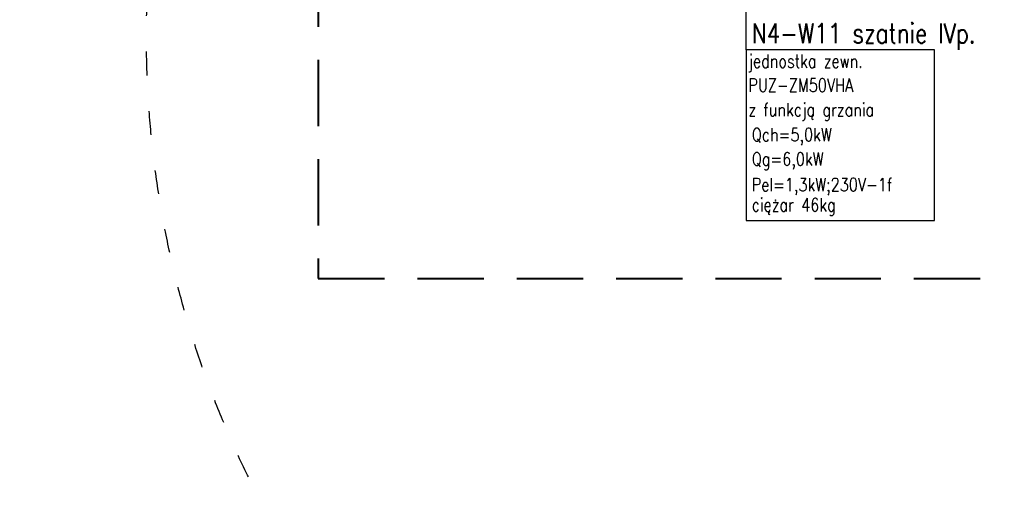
# Model space of a CAD drawing. Header units: millimetres. Extents: x -165365 to -33565, y 7406 to 103342.
# Tile 69 of 256: x -111010 to -103572, y 24757 to 28326. Entities that reach past the tile are written whole.
import ezdxf

# ---------------------------------------------------------------- set-up
doc = ezdxf.new("R2010")
doc.units = ezdxf.units.MM
doc.header["$MEASUREMENT"] = 0
doc.linetypes.add('ACAD_ISO03W100', pattern=[150, 60, -90])
doc.linetypes.add('DASHED2', pattern=[0.375, 0.25, -0.125])
for name, color, linetype in [('___INST__AR_podstawy', 3, 'Continuous'), ('ELEK CIENKIE', 80, 'Continuous'), ('HVAC_CT_opisy', 3, 'Continuous')]:
    doc.layers.add(name, color=color, linetype=linetype)
doc.layers.add('HVAC_WENTYLACJA_ETYKIETY', color=3, linetype='Continuous', lineweight=18)
doc.styles.add('OPIS1', font='ROMANS.SHX', dxfattribs={"width": 0.9})
doc.styles.add('ROMANS', font='romans.shx')

msp = doc.modelspace()

# ---------------------------------------------------------------- linework, layer by layer
at = {"layer": '___INST__AR_podstawy', "color": 10, "linetype": 'DASHED2', "lineweight": 40, "ltscale": 2000}
msp.add_lwpolyline([(-111010, 36271.93996), (-108753.94409, 36271.93996), (-108753.94409, 26371.93996), (-94733.94409, 26371.93996), (-94733.94409, 36271.93996), (-101924.79535, 36271.93996), (-101924.79535, 43385.96436), (-111010, 43385.96436), (-111010, 36271.93996), (-110728.63052, 36271.93996)], dxfattribs=at)
at = {"layer": 'ELEK CIENKIE', "color": 232, "linetype": 'ACAD_ISO03W100', "ltscale": 3}
msp.add_circle((-102512.5, 28196.39876), 7540, dxfattribs=at)
at = {"layer": 'HVAC_CT_opisy', "transparency": 33554687}
msp.add_line((-105520.74441, 28098.50094), (-105520.74441, 29242.10637), dxfattribs=at)
at = {"layer": 'HVAC_CT_opisy', "transparency": 33554687, "elevation": 0.00006}
msp.add_lwpolyline([(-105520.74441, 26808.68565), (-104099.66203, 26808.68565), (-104099.66203, 28098.50094), (-105520.74441, 28098.50094)], close=True, dxfattribs=at)

# ---------------------------------------------------------------- texts
at = {"layer": 'HVAC_CT_opisy', "transparency": 33554687, "style": 'ROMANS', "width": 0.8}
for s, p in [('jednostka zewn.', (-105504.82038, 27963.51667, 0.00006)), ('PUZ-ZM50VHA', (-105504.82038, 27781.42957, 0.00006)), ('z funkcją grzania', (-105504.82038, 27596.67015, 0.00006)), ('Qch=5,0kW', (-105478.84054, 27407.97617, 0.00006)), ('Qg=6,0kW', (-105478.84054, 27224.14657, 0.00006)), ('Pel=1,3kW;230V-1f', (-105479.918, 27030.31883, 0.00006)), ('ciężar 46kg', (-105479.918, 26877.76339, 0.00006))]:
    msp.add_text(s, height=100, dxfattribs=at).set_placement(p)
at = {"layer": 'HVAC_WENTYLACJA_ETYKIETY', "insert": (-105480.20106, 28298.50094), "char_height": 150, "width": 2111.839537, "attachment_point": 1, "style": 'OPIS1'}
msp.add_mtext('\\C6;\\W0.8;N4-W11 szatnie IVp.', dxfattribs=at)

doc.saveas('drawing.dxf')
